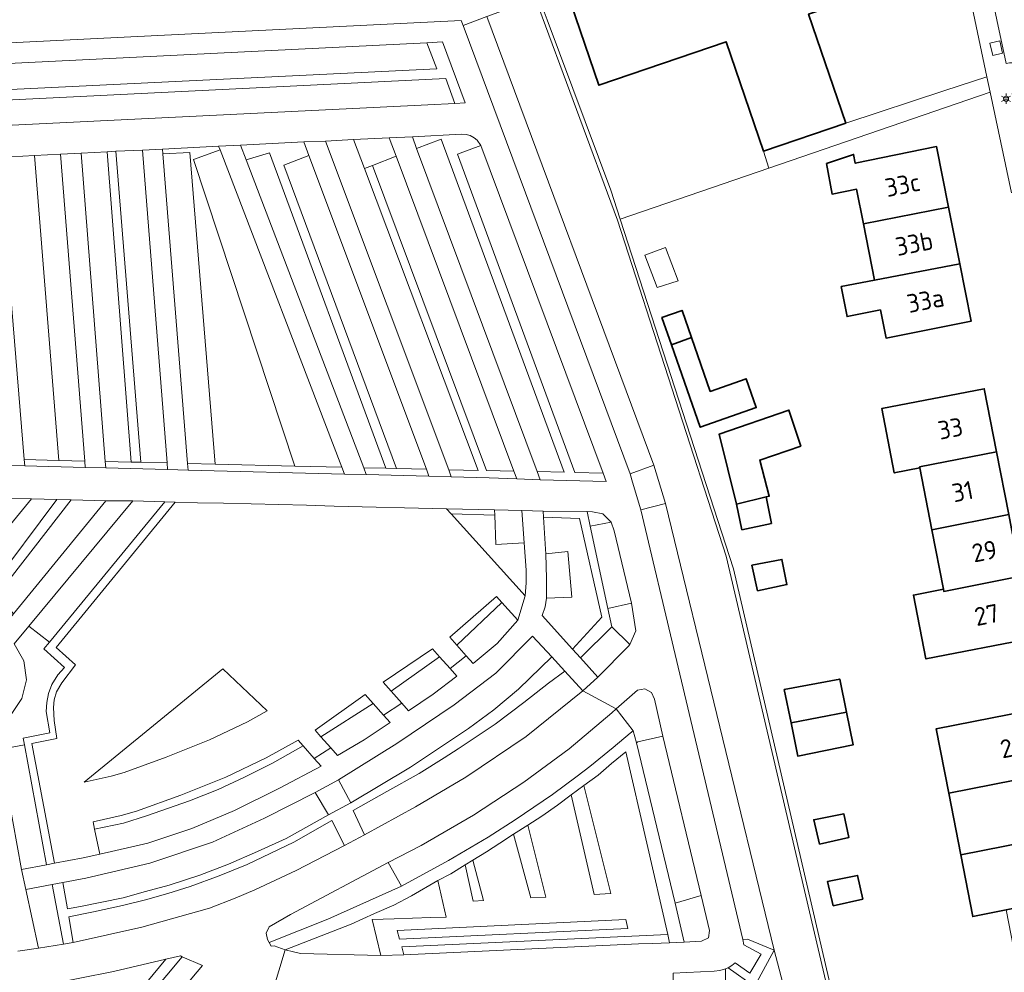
# Model space of a CAD drawing. Header units: metres. Extents: x 140853 to 145288, y 474558 to 480269.
# Tile 255 of 256: x 143796 to 143892, y 478835 to 478928. Entities that reach past the tile are written whole.
import ezdxf
from ezdxf.enums import TextEntityAlignment as Align

# ---------------------------------------------------------------- set-up
doc = ezdxf.new("R2010")
doc.units = ezdxf.units.M
doc.header["$MEASUREMENT"] = 0
for name, color, linetype, lineweight in [('B-WE-GR-BEPLANTING_CULTUUR_BOSPLANTSOEN-G', 90, 'GR-PLANTSOEN', 18), ('B-WE-GR-BEPLANTING_CULTUUR_HEESTERS-G', 90, 'Continuous', 18), ('B-WE-GR-BEPLANTING_CULTUUR_VASTE PLANTENVAK-G', 90, 'Continuous', 18), ('B-WE-GR-GRAS_KRUIDENRIJK-G', 80, 'Continuous', 18), ('B-WE-GR-GROENVOORZIENING-G', 80, 'Continuous', 18), ('B-WE-IE-TERREINAFSCHEIDING_KUNSTMATIG_HEKWERK-G', 20, 'IE-TERREINAFSCHEIDING-KUNSTMATIG', 18), ('B-WE-KL-ET_LS_OV_LICHTMAST-S', 190, 'Continuous', 18), ('B-WE-OG-BEBOUWING-G', 7, 'Continuous', 35), ('B-WE-OG-BEBOUWING_BIJGEBOUW-G', 7, 'Continuous', 18), ('B-WE-OG-BEBOUWING_HUISNUMMER-T18', 10, 'Continuous', 18), ('B-WE-OG-TERREIN_ERF-G', 7, 'Continuous', 18), ('B-WE-VH-ONVERHARD-G', 252, 'Continuous', 18), ('B-WE-VH-VERHARDING_BETONSTRAATSTEEN-G', 252, 'Continuous', 18), ('B-WE-VH-VERHARDING_GESLOTEN-G', 7, 'Continuous', 18), ('B-WE-VH-VERHARDING_TEGEL-G', 252, 'Continuous', 18)]:
    doc.layers.add(name, color=color, linetype=linetype, lineweight=lineweight)
doc.styles.add('NLCS-ISO', font='txt')
doc.linetypes.add('GR-PLANTSOEN', pattern='A,0,[179,NLCS.shx,S=2,R=0,X=0,Y=0],-4', length=4)
doc.linetypes.add('IE-TERREINAFSCHEIDING-KUNSTMATIG', pattern='A,4,[82,NLCS.shx,S=0.75,R=90,X=0,Y=0],4,-2', length=10)

# ---------------------------------------------------------------- blocks, each defined once
blk = doc.blocks.new('B-SIE-WEG_LICHTMAST-SO')
at = {"ltscale": 0.1}
for p, q in [((-1.1, 0.63), (-2.19, 1.27)), ((0, 1.27), (0, 2.53)), ((1.1, 0.63), (2.19, 1.27)), ((-1.1, -0.63), (-2.19, -1.27)), ((0, -1.27), (0, -2.53)), ((1.1, -0.63), (2.19, -1.27))]:
    blk.add_line(p, q, dxfattribs=at)
at = {"flags": 128}
for points in [[(-1.16, 0.5), (1.16, 0.5)], [(-1.16, -0.5), (1.16, -0.5)]]:
    blk.add_lwpolyline(points, dxfattribs=at)
at = {"ltscale": 0.1}
blk.add_circle((0, 0), 1.27, dxfattribs=at)
at = {"style": 'NLCS-ISO'}
blk.add_attdef('TYPE', text='', height=1.8, dxfattribs=at).set_placement((0, 2.53), align=Align.BOTTOM_CENTER)

msp = doc.modelspace()

# ---------------------------------------------------------------- linework, layer by layer
at = {"layer": 'B-WE-GR-BEPLANTING_CULTUUR_BOSPLANTSOEN-G', "ltscale": 0.2, "flags": 128}
for points in [[(143839.13, 478934.57), (143798.346, 478932.597), (143752.719, 478930.184), (143738.605, 478929.438), (143708.01, 478927.981), (143659.155, 478925.431), (143601.586, 478922.733), (143601.828, 478917.027), (143601.759, 478916.487), (143839.195, 478928.205), (143839.371, 478927.73), (143841.714, 478928.603), (143846.49, 478930.366), (143844.836, 478934.846), (143839.13, 478934.57)], [(143871.318, 478831.533), (143872.003, 478828.894), (143872.49, 478827.018), (143876.52, 478827.233), (143865.189, 478875.656), (143854.513, 478908.638), (143846.49, 478930.366), (143841.714, 478928.603), (143858.099, 478884.6), (143859.243, 478880.827), (143869.897, 478837.005), (143871.058, 478832.523), (143871.318, 478831.533)], [(143865.12, 478832.272), (143871.058, 478832.523), (143869.897, 478837.005), (143867.952, 478833.46), (143865.377, 478835.285), (143865.118, 478835.171), (143865.12, 478832.272)]]:
    msp.add_lwpolyline(points, close=True, dxfattribs=at)
at = {"layer": 'B-WE-GR-BEPLANTING_CULTUUR_HEESTERS-G', "ltscale": 0.2, "flags": 128}
for points in [[(143854.797, 478908.736), (143869.362, 478913.728), (143868.856, 478915.385), (143865.184, 478926.124), (143852.703, 478921.856), (143849.943, 478929.927), (143860.881, 478933.668), (143859.263, 478938.399), (143855.696, 478937.179), (143853.348, 478944.329), (143842.905, 478940.562), (143845.172, 478934.862), (143847.63, 478928.286), (143853.882, 478911.563), (143854.797, 478908.736)], [(143876.52, 478827.233), (143878.258, 478817.567), (143879.68, 478809.35), (143879.376, 478813.799), (143876.572, 478828.573), (143865.904, 478874.42), (143854.797, 478908.736), (143853.882, 478911.563), (143847.63, 478928.286), (143845.172, 478934.862), (143844.836, 478934.846), (143846.49, 478930.366), (143854.513, 478908.638), (143865.189, 478875.656), (143876.52, 478827.233)], [(143828.622, 478916.527), (143829.705, 478913.684), (143830.497, 478914.002), (143832.797, 478914.895), (143832.116, 478916.717), (143828.622, 478916.527)], [(143815.386, 478915.882), (143809.878, 478915.603), (143809.915, 478915.142), (143812.563, 478915.253), (143815.041, 478884.69), (143822.854, 478884.502), (143812.91, 478914.571), (143815.522, 478915.527), (143815.386, 478915.882)], [(143817.523, 478915.987), (143818.076, 478914.54), (143820.367, 478915.238), (143831.804, 478884.287), (143832.838, 478884.264), (143821.791, 478914.032), (143824.249, 478914.978), (143823.752, 478916.307), (143817.523, 478915.987)], [(143797.327, 478914.958), (143793.865, 478914.779), (143796.317, 478885.139), (143799.71, 478885.058), (143797.327, 478914.958)], [(143804.454, 478915.335), (143806.817, 478884.88), (143807.75, 478884.871), (143805.309, 478915.377), (143804.454, 478915.335)], [(143859.243, 478880.827), (143858.099, 478884.6), (143855.756, 478883.728), (143856.001, 478882.915), (143856.82, 478880.206), (143859.243, 478880.827)], [(143795.268, 478870.011), (143793.663, 478871.874), (143800.917, 478881.19), (143799.513, 478881.229), (143793.049, 478872.586), (143792.734, 478872.952), (143792.181, 478872.702), (143791.045, 478872.187), (143788.522, 478871.045), (143789.953, 478868.57), (143791.913, 478868.706), (143793.823, 478868.242), (143795.268, 478870.011)], [(143838.194, 478879.826), (143845.477, 478871.768), (143845.557, 478873.032), (143845.569, 478874.299), (143845.375, 478876.968), (143842.574, 478876.815), (143842.479, 478879.668), (143838.194, 478879.826)], [(143851.845, 478878.592), (143853.891, 478878.985), (143853.069, 478879.798), (143852.058, 478880.025), (143851.534, 478880.032), (143851.845, 478878.592)], [(143847.266, 478879.49), (143847.466, 478876.339), (143847.48, 478875.886), (143849.643, 478876.113), (143850.037, 478871.652), (143847.55, 478871.552), (143847.414, 478870.679), (143847.13, 478869.842), (143850.099, 478866.554), (143852.984, 478869.685), (143850.801, 478879.359), (143847.266, 478879.49)], [(143853.586, 478870.542), (143853.976, 478868.737), (143855.739, 478866.993), (143856.323, 478868.352), (143855.893, 478871.066), (143853.586, 478870.542)], [(143796.325, 478857.153), (143796.191, 478857.801), (143798.816, 478858.325), (143798.459, 478860.425), (143798.522, 478861.307), (143798.69, 478862.189), (143799.026, 478863.07), (143799.592, 478864.015), (143800.264, 478864.75), (143798.249, 478866.577), (143798.795, 478867.228), (143796.759, 478868.784), (143795.327, 478867.049), (143796.259, 478865.403), (143796.526, 478863.531), (143796.09, 478861.69), (143795.013, 478860.136), (143793.442, 478859.082), (143793.881, 478856.708), (143796.325, 478857.153)], [(143815.788, 478864.619), (143802.194, 478853.501), (143804.84, 478854.089), (143806.116, 478854.449), (143810.253, 478855.938), (143814.473, 478857.643), (143818.217, 478859.424), (143820.14, 478860.489), (143815.788, 478864.619)], [(143856.062, 478858.524), (143856.401, 478857.336), (143856.53, 478857.442), (143858.986, 478858.01), (143858.157, 478861.619), (143857.865, 478862.291), (143857.218, 478862.635), (143856.498, 478862.5), (143854.408, 478860.675), (143856.062, 478858.524)], [(143824.868, 478852.491), (143826.175, 478850.285), (143828.363, 478851.468), (143827.136, 478853.727), (143824.868, 478852.491)], [(143849.979, 478852.236), (143852.219, 478842.463), (143853.883, 478842.558), (143851.223, 478853.153), (143849.979, 478852.236)], [(143844.33, 478848.39), (143846.03, 478842.129), (143847.491, 478842.214), (143845.711, 478849.276), (143844.33, 478848.39)], [(143820.343, 478837.765), (143826.107, 478840.061), (143833.331, 478843.291), (143832.025, 478845.602), (143822.445, 478840.524), (143820.335, 478839.311), (143820.047, 478838.689), (143820.195, 478838.043), (143820.343, 478837.765)], [(143839.581, 478845.372), (143840.353, 478841.822), (143841.368, 478841.881), (143840.344, 478845.836), (143839.581, 478845.372)], [(143821.907, 478837.045), (143822.735, 478836.857), (143823.433, 478836.669), (143831.302, 478836.499), (143830.448, 478840.026), (143832.605, 478840.068), (143836.221, 478840.219), (143837.711, 478840.26), (143836.888, 478843.855), (143834.296, 478842.349), (143832.58, 478841.413), (143830.682, 478840.594), (143828.397, 478839.572), (143821.907, 478837.045)], [(143860.19, 478841.634), (143861.06, 478837.806), (143862.775, 478837.884), (143863.452, 478838.21), (143863.56, 478838.954), (143862.743, 478842.359), (143860.19, 478841.634)], [(143832.915, 478838.935), (143833.143, 478838.099), (143855.552, 478839.144), (143855.335, 478840.013), (143832.915, 478838.935)], [(143802.942, 478825.768), (143803.41, 478825.212), (143803.952, 478824.684), (143804.516, 478824.18), (143808.065, 478828.719), (143813.815, 478835.489), (143811.815, 478836.364), (143802.942, 478825.768)], [(143799.503, 478830.845), (143806.922, 478832.179), (143810.199, 478836.111), (143805.062, 478834.914), (143798.446, 478833.617), (143798.646, 478832.981), (143798.877, 478832.325), (143799.279, 478831.325), (143799.503, 478830.845)]]:
    msp.add_lwpolyline(points, close=True, dxfattribs=at)
at = {"layer": 'B-WE-GR-BEPLANTING_CULTUUR_VASTE PLANTENVAK-G', "ltscale": 0.2, "flags": 128}
for points in [[(143892.023, 478926.232), (143891.071, 478926.003), (143891.343, 478924.775), (143892.295, 478925.004), (143892.023, 478926.232)], [(143718.15, 478914.17), (143835.925, 478919.953), (143838.575, 478920.084), (143837.673, 478922.507), (143718.032, 478916.638), (143718.15, 478914.17)], [(143807.925, 478915.505), (143805.309, 478915.377), (143807.75, 478884.871), (143810.326, 478884.803), (143807.925, 478915.505)], [(143799.882, 478915.09), (143797.327, 478914.958), (143799.71, 478885.058), (143802.247, 478884.997), (143799.882, 478915.09)], [(143804.263, 478884.948), (143806.817, 478884.88), (143804.454, 478915.335), (143801.898, 478915.206), (143804.263, 478884.948)], [(143812.332, 478884.755), (143815.041, 478884.69), (143812.563, 478915.253), (143809.915, 478915.142), (143812.332, 478884.755)], [(143792.181, 478872.702), (143792.734, 478872.952), (143793.049, 478872.586), (143799.513, 478881.229), (143797.035, 478881.297), (143792.692, 478876.059), (143789.449, 478881.49), (143787.421, 478881.542), (143792.181, 478872.702)], [(143800.917, 478881.19), (143793.663, 478871.874), (143795.268, 478870.011), (143804.323, 478881.096), (143800.917, 478881.19)], [(143798.795, 478867.228), (143810.1, 478881.002), (143806.95, 478881.094), (143796.759, 478868.784), (143798.795, 478867.228)], [(143869.897, 478837.005), (143859.243, 478880.827), (143856.82, 478880.206), (143860.187, 478866), (143866.808, 478838.058), (143867.273, 478838.078), (143869.897, 478837.005)], [(143845.375, 478876.968), (143845.145, 478880.143), (143842.461, 478880.215), (143842.479, 478879.668), (143842.574, 478876.815), (143845.375, 478876.968)], [(143851.845, 478878.592), (143853.586, 478870.542), (143855.893, 478871.066), (143854.196, 478878.139), (143853.891, 478878.985), (143851.845, 478878.592)], [(143847.48, 478875.886), (143847.557, 478873.456), (143847.562, 478871.892), (143847.55, 478871.552), (143850.037, 478871.652), (143849.643, 478876.113), (143847.48, 478875.886)], [(143839.687, 478865.885), (143840.349, 478865.136), (143842.718, 478867.078), (143844.744, 478869.375), (143843.176, 478871.13), (143838.773, 478866.919), (143839.687, 478865.885)], [(143850.883, 478865.686), (143852.584, 478863.802), (143855.593, 478866.817), (143855.739, 478866.993), (143853.976, 478868.737), (143850.883, 478865.686)], [(143828.363, 478851.468), (143834.216, 478854.976), (143839.904, 478858.756), (143842.403, 478860.588), (143844.822, 478862.599), (143848.071, 478865.782), (143846.195, 478867.828), (143842.579, 478864.187), (143838.498, 478861.076), (143832.885, 478857.297), (143827.136, 478853.727), (143828.363, 478851.468)], [(143838.094, 478864.627), (143837.067, 478865.794), (143832.313, 478862.419), (143833.363, 478861.242), (143834.029, 478860.496), (143836.428, 478862.135), (143838.754, 478863.876), (143838.094, 478864.627)], [(143849.369, 478864.366), (143847.758, 478863.195), (143845.34, 478861.321), (143842.507, 478859.164), (143838.891, 478856.756), (143837.521, 478855.867), (143835.056, 478854.328), (143831.878, 478852.569), (143828.591, 478850.706), (143829.693, 478848.317), (143834.698, 478851.081), (143839.633, 478853.966), (143845.545, 478857.985), (143851.137, 478862.438), (143849.369, 478864.366)], [(143830.56, 478861.194), (143825.426, 478857.946), (143826.39, 478856.853), (143827.051, 478856.103), (143829.652, 478857.657), (143832.212, 478859.331), (143831.549, 478860.079), (143830.56, 478861.194)], [(143854.408, 478860.675), (143853.98, 478860.296), (143849.767, 478856.767), (143845.345, 478853.503), (143840.386, 478850.261), (143835.26, 478847.292), (143832.025, 478845.602), (143833.331, 478843.291), (143837.942, 478845.789), (143841.834, 478848.106), (143844.483, 478849.802), (143848.129, 478852.285), (143850.567, 478854.069), (143851.808, 478855.035), (143854.083, 478856.893), (143855.757, 478858.308), (143856.062, 478858.524), (143854.408, 478860.675)], [(143860.19, 478841.634), (143862.743, 478842.359), (143858.986, 478858.01), (143856.53, 478857.442), (143856.401, 478857.336), (143860.19, 478841.634)], [(143793.881, 478856.708), (143796.058, 478844.931), (143798.508, 478845.388), (143796.325, 478857.153), (143793.881, 478856.708)], [(143803.733, 478846.414), (143808.422, 478847.516), (143812.756, 478848.939), (143816.955, 478850.72), (143821.361, 478852.894), (143825.433, 478855.06), (143824.773, 478855.811), (143823.673, 478857.061), (143820.67, 478855.369), (143817.918, 478853.979), (143815.349, 478852.756), (143812.536, 478851.644), (143808.316, 478850.199), (143806.054, 478849.476), (143803.215, 478848.868), (143803.733, 478846.414)], [(143800.1, 478843.645), (143800.542, 478841.061), (143801.831, 478841.284), (143806.033, 478842.136), (143808.217, 478842.757), (143810.538, 478843.377), (143813.541, 478844.37), (143816.339, 478845.459), (143819.206, 478846.7), (143822.005, 478847.975), (143826.175, 478850.285), (143824.868, 478852.491), (143819.871, 478849.953), (143814.782, 478847.605), (143808.648, 478845.536), (143802.342, 478844.073), (143800.1, 478843.645)], [(143801.108, 478837.759), (143807.837, 478839.267), (143814.479, 478841.124), (143817.004, 478842.118), (143818.923, 478842.929), (143822.99, 478844.81), (143827.723, 478847.286), (143826.481, 478849.734), (143822.755, 478847.597), (143818.182, 478845.419), (143815.452, 478844.308), (143812.585, 478843.253), (143810.401, 478842.577), (143808.217, 478841.95), (143805.964, 478841.392), (143803.098, 478840.771), (143800.674, 478840.289), (143801.108, 478837.759)], [(143800.168, 478837.603), (143799.051, 478843.444), (143796.479, 478842.953), (143797.704, 478837.193), (143800.168, 478837.603)], [(143865.12, 478832.272), (143865.118, 478835.171), (143864.574, 478835.012), (143864.011, 478834.951), (143859.993, 478834.762), (143860.026, 478832.058), (143865.12, 478832.272)]]:
    msp.add_lwpolyline(points, close=True, dxfattribs=at)
at = {"layer": 'B-WE-GR-GRAS_KRUIDENRIJK-G', "ltscale": 0.2, "flags": 128}
for points in [[(143884.365, 478943.239), (143881.14, 478942.129), (143881.658, 478940.625), (143881.518, 478940.578), (143882.457, 478937.655), (143880.466, 478936.987), (143879.49, 478939.898), (143877.269, 478939.193), (143880.01, 478931.134), (143873.27, 478928.841), (143876.927, 478918.145), (143886.656, 478921.351), (143890.765, 478922.671), (143889.592, 478928.286), (143886.969, 478940.821), (143886.321, 478943.911), (143884.365, 478943.239)], [(143858.099, 478884.6), (143841.714, 478928.603), (143839.371, 478927.73), (143855.756, 478883.728), (143858.099, 478884.6)], [(143717.978, 478917.717), (143836.783, 478923.464), (143835.825, 478926.036), (143717.855, 478920.214), (143717.978, 478917.717)], [(143829.705, 478913.684), (143828.622, 478916.527), (143825.872, 478916.378), (143837.958, 478884.14), (143840.845, 478884.07), (143829.705, 478913.684)], [(143846.642, 478883.956), (143849.275, 478883.89), (143837.224, 478916.559), (143834.808, 478915.669), (143846.642, 478883.956)], [(143822.854, 478884.502), (143827.471, 478884.391), (143815.522, 478915.527), (143812.91, 478914.571), (143822.854, 478884.502)], [(143853.105, 478883.794), (143841.127, 478915.937), (143838.835, 478915.083), (143850.351, 478883.863), (143853.105, 478883.794)], [(143829.617, 478884.34), (143831.804, 478884.287), (143820.367, 478915.238), (143818.076, 478914.54), (143829.617, 478884.34)], [(143832.838, 478884.264), (143835.768, 478884.192), (143824.249, 478914.978), (143821.791, 478914.032), (143832.838, 478884.264)], [(143830.497, 478914.002), (143841.675, 478884.051), (143844.348, 478883.986), (143832.797, 478914.895), (143830.497, 478914.002)], [(143811.122, 478880.973), (143799.445, 478866.701), (143801.337, 478865.006), (143800.012, 478863.238), (143799.487, 478862.357), (143799.235, 478861.58), (143799.193, 478860.803), (143799.256, 478859.543), (143799.508, 478857.78), (143797.043, 478857.283), (143799.279, 478845.531), (143802.104, 478846.058), (143803.733, 478846.414), (143803.215, 478848.868), (143803.062, 478849.596), (143805.818, 478850.209), (143807.338, 478850.638), (143811.68, 478852.2), (143816.083, 478853.979), (143820.047, 478855.865), (143823.194, 478857.607), (143823.673, 478857.061), (143824.773, 478855.811), (143826.39, 478856.853), (143825.426, 478857.946), (143824.853, 478858.595), (143829.778, 478862.077), (143830.56, 478861.194), (143831.549, 478860.079), (143833.363, 478861.242), (143832.313, 478862.419), (143831.521, 478863.307), (143836.381, 478866.573), (143837.067, 478865.794), (143838.094, 478864.627), (143839.687, 478865.885), (143838.773, 478866.919), (143838.062, 478867.724), (143842.656, 478871.713), (143843.176, 478871.13), (143844.744, 478869.375), (143845.477, 478871.768), (143838.194, 478879.826), (143837.756, 478880.311), (143826.728, 478880.554), (143823.993, 478880.658), (143815.853, 478880.869), (143813.324, 478880.908), (143811.122, 478880.973)], [(143815.788, 478864.619), (143820.14, 478860.489), (143818.217, 478859.424), (143814.473, 478857.643), (143810.253, 478855.938), (143806.116, 478854.449), (143804.84, 478854.089), (143802.194, 478853.501), (143815.788, 478864.619)], [(143840.344, 478845.836), (143841.368, 478841.881), (143840.353, 478841.822), (143839.581, 478845.372), (143838.169, 478844.513), (143836.888, 478843.855), (143837.711, 478840.26), (143836.221, 478840.219), (143832.605, 478840.068), (143830.448, 478840.026), (143831.302, 478836.499), (143833.57, 478836.538), (143833.354, 478837.329), (143859.457, 478838.53), (143855.328, 478856.459), (143853.924, 478855.311), (143852.624, 478854.186), (143851.223, 478853.153), (143853.883, 478842.558), (143852.219, 478842.463), (143849.979, 478852.236), (143848.62, 478851.234), (143847.084, 478850.157), (143845.711, 478849.276), (143847.491, 478842.214), (143846.03, 478842.129), (143844.33, 478848.39), (143842.974, 478847.52), (143841.681, 478846.65), (143840.344, 478845.836)], [(143832.915, 478838.935), (143855.335, 478840.013), (143855.552, 478839.144), (143833.143, 478838.099), (143832.915, 478838.935)], [(143859.638, 478837.741), (143859.457, 478838.53), (143833.354, 478837.329), (143833.57, 478836.538), (143856.594, 478837.635), (143857.986, 478837.665), (143859.638, 478837.741)]]:
    msp.add_lwpolyline(points, close=True, dxfattribs=at)
at = {"layer": 'B-WE-GR-GROENVOORZIENING-G', "ltscale": 0.2, "flags": 128}
for points in [[(143835.825, 478926.036), (143836.783, 478923.464), (143717.978, 478917.717), (143718.032, 478916.638), (143837.673, 478922.507), (143838.575, 478920.084), (143839.574, 478920.133), (143837.348, 478926.111), (143835.825, 478926.036)], [(143834.409, 478916.803), (143834.808, 478915.669), (143837.224, 478916.559), (143849.275, 478883.89), (143846.642, 478883.956), (143846.941, 478883.154), (143853.407, 478882.984), (143853.105, 478883.794), (143850.351, 478883.863), (143838.835, 478915.083), (143841.127, 478915.937), (143840.767, 478916.457), (143840.457, 478916.713), (143840.061, 478916.922), (143839.658, 478917.038), (143839.218, 478917.064), (143834.409, 478916.803)], [(143838.216, 478883.452), (143841.933, 478883.358), (143844.646, 478883.247), (143844.348, 478883.986), (143841.675, 478884.051), (143830.497, 478914.002), (143829.705, 478913.684), (143840.845, 478884.07), (143837.958, 478884.14), (143838.216, 478883.452)], [(143796.369, 478884.512), (143802.297, 478884.362), (143802.247, 478884.997), (143799.71, 478885.058), (143796.317, 478885.139), (143796.369, 478884.512)], [(143804.313, 478884.311), (143810.376, 478884.157), (143810.326, 478884.803), (143807.75, 478884.871), (143806.817, 478884.88), (143804.263, 478884.948), (143804.313, 478884.311)], [(143827.471, 478884.391), (143822.854, 478884.502), (143815.041, 478884.69), (143812.332, 478884.755), (143812.383, 478884.106), (143827.73, 478883.718), (143827.471, 478884.391)], [(143831.804, 478884.287), (143829.617, 478884.34), (143829.876, 478883.663), (143836.024, 478883.508), (143835.768, 478884.192), (143832.838, 478884.264), (143831.804, 478884.287)], [(143799.279, 478845.531), (143797.043, 478857.283), (143799.508, 478857.78), (143799.256, 478859.543), (143799.193, 478860.803), (143799.235, 478861.58), (143799.487, 478862.357), (143800.012, 478863.238), (143801.337, 478865.006), (143799.445, 478866.701), (143811.122, 478880.973), (143810.1, 478881.002), (143798.795, 478867.228), (143798.249, 478866.577), (143800.264, 478864.75), (143799.592, 478864.015), (143799.026, 478863.07), (143798.69, 478862.189), (143798.522, 478861.307), (143798.459, 478860.425), (143798.816, 478858.325), (143796.191, 478857.801), (143796.325, 478857.153), (143798.508, 478845.388), (143799.279, 478845.531)], [(143837.756, 478880.311), (143838.194, 478879.826), (143842.479, 478879.668), (143842.461, 478880.215), (143837.756, 478880.311)], [(143853.586, 478870.542), (143851.845, 478878.592), (143851.534, 478880.032), (143847.228, 478880.09), (143847.266, 478879.49), (143850.801, 478879.359), (143852.984, 478869.685), (143850.099, 478866.554), (143850.883, 478865.686), (143853.976, 478868.737), (143853.586, 478870.542)], [(143843.176, 478871.13), (143842.656, 478871.713), (143838.062, 478867.724), (143838.773, 478866.919), (143843.176, 478871.13)], [(143831.521, 478863.307), (143832.313, 478862.419), (143837.067, 478865.794), (143836.381, 478866.573), (143831.521, 478863.307)], [(143799.051, 478843.444), (143800.168, 478837.603), (143801.108, 478837.759), (143800.674, 478840.289), (143803.098, 478840.771), (143805.964, 478841.392), (143808.217, 478841.95), (143810.401, 478842.577), (143812.585, 478843.253), (143815.452, 478844.308), (143818.182, 478845.419), (143822.755, 478847.597), (143826.481, 478849.734), (143827.723, 478847.286), (143829.693, 478848.317), (143828.591, 478850.706), (143831.878, 478852.569), (143835.056, 478854.328), (143837.521, 478855.867), (143838.891, 478856.756), (143842.507, 478859.164), (143845.34, 478861.321), (143847.758, 478863.195), (143849.369, 478864.366), (143848.071, 478865.782), (143844.822, 478862.599), (143842.403, 478860.588), (143839.904, 478858.756), (143834.216, 478854.976), (143828.363, 478851.468), (143826.175, 478850.285), (143822.005, 478847.975), (143819.206, 478846.7), (143816.339, 478845.459), (143813.541, 478844.37), (143810.538, 478843.377), (143808.217, 478842.757), (143806.033, 478842.136), (143801.831, 478841.284), (143800.542, 478841.061), (143800.1, 478843.645), (143799.051, 478843.444)], [(143825.426, 478857.946), (143830.56, 478861.194), (143829.778, 478862.077), (143824.853, 478858.595), (143825.426, 478857.946)], [(143859.457, 478838.53), (143859.638, 478837.741), (143861.06, 478837.806), (143860.19, 478841.634), (143856.401, 478857.336), (143856.062, 478858.524), (143855.757, 478858.308), (143854.083, 478856.893), (143851.808, 478855.035), (143850.567, 478854.069), (143848.129, 478852.285), (143844.483, 478849.802), (143841.834, 478848.106), (143837.942, 478845.789), (143833.331, 478843.291), (143826.107, 478840.061), (143820.343, 478837.765), (143820.536, 478837.403), (143820.831, 478837.422), (143821.907, 478837.045), (143828.397, 478839.572), (143830.682, 478840.594), (143832.58, 478841.413), (143834.296, 478842.349), (143836.888, 478843.855), (143838.169, 478844.513), (143839.581, 478845.372), (143840.344, 478845.836), (143841.681, 478846.65), (143842.974, 478847.52), (143844.33, 478848.39), (143845.711, 478849.276), (143847.084, 478850.157), (143848.62, 478851.234), (143849.979, 478852.236), (143851.223, 478853.153), (143852.624, 478854.186), (143853.924, 478855.311), (143855.328, 478856.459), (143859.457, 478838.53)], [(143823.194, 478857.607), (143820.047, 478855.865), (143816.083, 478853.979), (143811.68, 478852.2), (143807.338, 478850.638), (143805.818, 478850.209), (143803.062, 478849.596), (143803.215, 478848.868), (143806.054, 478849.476), (143808.316, 478850.199), (143812.536, 478851.644), (143815.349, 478852.756), (143817.918, 478853.979), (143820.67, 478855.369), (143823.673, 478857.061), (143823.194, 478857.607)], [(143866.808, 478838.058), (143866.931, 478837.542), (143868.621, 478836.617), (143867.507, 478834.737), (143866.082, 478835.757), (143865.745, 478835.498), (143865.377, 478835.285), (143867.952, 478833.46), (143869.897, 478837.005), (143867.273, 478838.078), (143866.808, 478838.058)], [(143802.942, 478825.768), (143811.815, 478836.364), (143811.63, 478836.445), (143810.199, 478836.111), (143806.922, 478832.179), (143799.503, 478830.845), (143799.735, 478830.349), (143799.902, 478830.072), (143806.028, 478831.106), (143802.257, 478826.581), (143802.942, 478825.768)]]:
    msp.add_lwpolyline(points, close=True, dxfattribs=at)
at = {"layer": 'B-WE-IE-TERREINAFSCHEIDING_KUNSTMATIG_HEKWERK-G', "ltscale": 0.2, "flags": 128}
for points in [[(143889.592, 478928.286), (143886.969, 478940.821)], [(143845.172, 478934.862), (143847.63, 478928.286)], [(143847.63, 478928.286), (143853.882, 478911.563), (143854.797, 478908.736)], [(143890.765, 478922.671), (143889.592, 478928.286)], [(143891.078, 478921.17), (143890.765, 478922.671)], [(143891.078, 478921.17), (143869.362, 478913.728)], [(143869.362, 478913.728), (143854.797, 478908.736)], [(143854.797, 478908.736), (143865.904, 478874.42), (143876.572, 478828.573), (143879.376, 478813.799), (143879.68, 478809.35)]]:
    msp.add_lwpolyline(points, dxfattribs=at)
at = {"layer": 'B-WE-OG-BEBOUWING-G', "ltscale": 0.2, "flags": 128}
for points in [[(143876.927, 478918.145), (143873.27, 478928.841), (143880.01, 478931.134), (143877.269, 478939.193), (143866.08, 478935.401), (143865.841, 478935.334), (143864.23, 478940.078), (143867.667, 478941.245), (143865.245, 478948.378), (143853.348, 478944.329), (143855.696, 478937.179), (143859.263, 478938.399), (143860.881, 478933.668), (143849.943, 478929.927), (143852.703, 478921.856), (143865.184, 478926.124), (143868.856, 478915.385), (143876.927, 478918.145)], [(143878.661, 478908.251), (143887.011, 478909.891), (143885.834, 478915.845), (143877.849, 478914.203), (143877.687, 478915.076), (143875.046, 478914.177), (143875.574, 478911.18), (143877.987, 478911.657), (143878.661, 478908.251)], [(143887.011, 478909.891), (143878.661, 478908.251), (143879.75, 478902.741), (143888.111, 478904.328), (143887.011, 478909.891)], [(143876.473, 478902.118), (143877.056, 478899.172), (143880.328, 478899.819), (143880.876, 478897.05), (143889.224, 478898.701), (143888.111, 478904.328), (143879.75, 478902.741), (143876.473, 478902.118)], [(143861.787, 478897.102), (143860.854, 478899.769), (143858.881, 478899.07), (143859.813, 478896.404), (143861.787, 478897.102)], [(143859.813, 478896.404), (143862.643, 478888.311), (143868.134, 478890.231), (143867.145, 478893.059), (143863.63, 478891.83), (143861.787, 478897.102), (143859.813, 478896.404)], [(143884.177, 478884.318), (143884.156, 478884.424), (143891.71, 478885.893), (143890.505, 478892.088), (143880.454, 478890.132), (143881.685, 478883.831), (143884.177, 478884.318)], [(143866.185, 478880.771), (143869.1, 478881.468), (143869.414, 478881.543), (143868.489, 478885.084), (143872.499, 478886.462), (143871.35, 478889.989), (143864.503, 478887.637), (143866.185, 478880.771)], [(143885.363, 478878.248), (143892.908, 478879.735), (143891.71, 478885.893), (143884.156, 478884.424), (143884.177, 478884.318), (143885.363, 478878.248)], [(143869.1, 478881.468), (143866.185, 478880.771), (143866.724, 478878.252), (143869.622, 478878.872), (143869.1, 478881.468)], [(143886.502, 478872.42), (143886.543, 478872.209), (143894.08, 478873.708), (143893.918, 478874.536), (143894.281, 478874.607), (143894.76, 478875.342), (143894.36, 478877.403), (143893.641, 478877.905), (143893.278, 478877.835), (143892.908, 478879.735), (143885.363, 478878.248), (143886.502, 478872.42)], [(143868.253, 478872.25), (143871.151, 478872.871), (143870.659, 478875.341), (143867.713, 478874.77), (143868.253, 478872.25)], [(143894.08, 478873.708), (143886.543, 478872.209), (143886.502, 478872.42), (143883.557, 478871.846), (143884.78, 478865.587), (143895.263, 478867.626), (143894.08, 478873.708)], [(143876.986, 478860.368), (143876.336, 478863.598), (143870.892, 478862.569), (143871.548, 478859.307), (143876.986, 478860.368)], [(143896.609, 478860.838), (143885.793, 478858.726), (143887.026, 478852.409), (143897.839, 478854.541), (143896.609, 478860.838)], [(143871.548, 478859.307), (143872.204, 478856.046), (143877.636, 478857.138), (143876.986, 478860.368), (143871.548, 478859.307)], [(143887.026, 478852.409), (143888.206, 478846.353), (143899.018, 478848.499), (143897.839, 478854.541), (143887.026, 478852.409)], [(143874.338, 478847.396), (143877.229, 478848.064), (143876.733, 478850.383), (143873.783, 478849.798), (143874.338, 478847.396)], [(143899.018, 478848.499), (143888.206, 478846.353), (143889.385, 478840.305), (143892.648, 478840.959), (143900.195, 478842.471), (143899.018, 478848.499)], [(143875.689, 478841.358), (143878.58, 478842.025), (143878.084, 478844.345), (143875.135, 478843.76), (143875.689, 478841.358)]]:
    msp.add_lwpolyline(points, close=True, dxfattribs=at)
at = {"layer": 'B-WE-OG-BEBOUWING_BIJGEBOUW-G', "ltscale": 0.2, "flags": 128}
msp.add_lwpolyline([(143859.231, 478905.951), (143857.216, 478905.187), (143858.421, 478902.011), (143860.468, 478902.688), (143859.231, 478905.951)], close=True, dxfattribs=at)
at = {"layer": 'B-WE-OG-TERREIN_ERF-G', "ltscale": 0.2, "flags": 128}
msp.add_lwpolyline([(143893.178, 478911.307), (143891.078, 478921.17), (143869.362, 478913.728), (143869.362, 478913.728), (143854.797, 478908.736), (143865.904, 478874.42), (143876.572, 478828.573), (143879.376, 478813.799), (143879.68, 478809.35), (143883.489, 478788.172), (143885.363, 478777.482), (143885.475, 478776.843), (143884.264, 478776.936), (143884.698, 478770.245), (143884.8, 478769.444), (143886.56, 478755.578), (143889.385, 478739.233), (143898.872, 478748.067)], dxfattribs=at)
for points in [[(143877.056, 478899.172), (143876.473, 478902.118), (143879.75, 478902.741), (143878.661, 478908.251), (143877.987, 478911.657), (143875.574, 478911.18), (143875.046, 478914.177), (143877.687, 478915.076), (143877.849, 478914.203), (143885.834, 478915.845), (143887.011, 478909.891), (143888.111, 478904.328), (143889.224, 478898.701), (143880.876, 478897.05), (143880.328, 478899.819), (143877.056, 478899.172)], [(143859.813, 478896.404), (143858.881, 478899.07), (143860.854, 478899.769), (143861.787, 478897.102), (143863.63, 478891.83), (143867.145, 478893.059), (143868.134, 478890.231), (143862.643, 478888.311), (143859.813, 478896.404)], [(143893.918, 478874.536), (143894.08, 478873.708), (143895.263, 478867.626), (143884.78, 478865.587), (143883.557, 478871.846), (143886.502, 478872.42), (143885.363, 478878.248), (143884.177, 478884.318), (143881.685, 478883.831), (143880.454, 478890.132), (143890.505, 478892.088), (143891.71, 478885.893), (143892.908, 478879.735), (143893.278, 478877.835), (143893.641, 478877.905), (143894.36, 478877.403), (143894.76, 478875.342), (143894.281, 478874.607), (143893.918, 478874.536)], [(143869.1, 478881.468), (143869.622, 478878.872), (143866.724, 478878.252), (143866.185, 478880.771), (143864.503, 478887.637), (143871.35, 478889.989), (143872.499, 478886.462), (143868.489, 478885.084), (143869.414, 478881.543), (143869.1, 478881.468)], [(143868.253, 478872.25), (143867.713, 478874.77), (143870.659, 478875.341), (143871.151, 478872.871), (143868.253, 478872.25)], [(143876.986, 478860.368), (143877.636, 478857.138), (143872.204, 478856.046), (143871.548, 478859.307), (143870.892, 478862.569), (143876.336, 478863.598), (143876.986, 478860.368)], [(143888.206, 478846.353), (143887.026, 478852.409), (143885.793, 478858.726), (143896.609, 478860.838), (143897.839, 478854.541), (143899.018, 478848.499), (143900.195, 478842.471), (143900.643, 478840.176), (143901.301, 478836.81), (143901.383, 478836.388), (143893.826, 478834.912), (143892.648, 478840.959), (143889.385, 478840.305), (143888.206, 478846.353)], [(143874.338, 478847.396), (143873.783, 478849.798), (143876.733, 478850.383), (143877.229, 478848.064), (143874.338, 478847.396)], [(143875.689, 478841.358), (143875.135, 478843.76), (143878.084, 478844.345), (143878.58, 478842.025), (143875.689, 478841.358)]]:
    msp.add_lwpolyline(points, close=True, dxfattribs=at)
at = {"layer": 'B-WE-VH-ONVERHARD-G', "ltscale": 0.2, "flags": 128}
msp.add_lwpolyline([(143797.035, 478881.297), (143794.429, 478881.36), (143793.237, 478879.945), (143792.849, 478879.855), (143791.753, 478881.424), (143789.449, 478881.49), (143792.692, 478876.059), (143797.035, 478881.297)], close=True, dxfattribs=at)
at = {"layer": 'B-WE-VH-VERHARDING_BETONSTRAATSTEEN-G', "ltscale": 0.2, "flags": 128}
msp.add_lwpolyline([(143895.648, 478944.341), (143888.682, 478942.893), (143889.021, 478941.248), (143891.728, 478928.286), (143892.644, 478923.978), (143892.972, 478924.051), (143892.972, 478924.051, -0.405492), (143894.157, 478923.292), (143894.157, 478923.292), (143894.352, 478922.284), (143894.352, 478922.284, -0.408192), (143893.577, 478921.116), (143893.577, 478921.116), (143893.264, 478921.05), (143900.007, 478888.706), (143903.548, 478871.595), (143907.459, 478852.966), (143911.887, 478853.918), (143912.205, 478853.986), (143901.611, 478904.893), (143896.719, 478928.286), (143894.249, 478940.167), (143894.249, 478940.167, -0.284821), (143895.648, 478944.341)], format="xyb", close=True, dxfattribs=at)
msp.add_lwpolyline([(143892.644, 478923.978), (143891.728, 478928.286), (143889.021, 478941.248), (143886.969, 478940.821), (143889.592, 478928.286), (143890.765, 478922.671), (143891.078, 478921.17), (143893.178, 478911.307)], dxfattribs=at)
msp.add_lwpolyline([(143892.023, 478926.232), (143892.295, 478925.004), (143891.343, 478924.775), (143891.071, 478926.003), (143892.023, 478926.232)], close=True, dxfattribs=at)
at = {"layer": 'B-WE-VH-VERHARDING_GESLOTEN-G', "ltscale": 0.2, "flags": 128}
for points in [[(143859.993, 478834.762), (143864.011, 478834.951), (143864.574, 478835.012), (143865.118, 478835.171), (143865.377, 478835.285), (143865.745, 478835.498), (143866.082, 478835.757), (143867.507, 478834.737), (143868.621, 478836.617), (143866.931, 478837.542), (143866.808, 478838.058), (143860.187, 478866), (143856.82, 478880.206), (143856.001, 478882.915), (143855.756, 478883.728), (143839.371, 478927.73), (143839.195, 478928.205), (143601.759, 478916.487)], [(143717.855, 478920.214), (143835.825, 478926.036), (143837.348, 478926.111), (143839.574, 478920.133), (143838.575, 478920.084), (143835.925, 478919.953), (143718.15, 478914.17)], [(143793.865, 478914.779), (143797.327, 478914.958), (143799.882, 478915.09), (143801.898, 478915.206), (143804.454, 478915.335), (143805.309, 478915.377), (143807.925, 478915.505), (143809.878, 478915.603), (143815.386, 478915.882), (143817.523, 478915.987), (143823.752, 478916.307), (143825.872, 478916.378), (143828.622, 478916.527), (143832.116, 478916.717), (143834.409, 478916.803), (143839.218, 478917.064), (143839.658, 478917.038), (143840.061, 478916.922), (143840.457, 478916.713), (143840.767, 478916.457), (143841.127, 478915.937), (143853.105, 478883.794), (143853.407, 478882.984), (143846.941, 478883.154), (143844.646, 478883.247), (143841.933, 478883.358), (143838.216, 478883.452), (143838.216, 478883.452), (143836.024, 478883.508), (143829.876, 478883.663), (143827.73, 478883.718), (143812.383, 478884.106), (143810.376, 478884.157), (143804.313, 478884.311), (143802.297, 478884.362), (143796.369, 478884.512), (143794.3, 478884.564)], [(143794.429, 478881.36), (143797.035, 478881.297), (143799.513, 478881.229), (143800.917, 478881.19), (143804.323, 478881.096), (143806.95, 478881.094), (143810.1, 478881.002), (143811.122, 478880.973), (143813.324, 478880.908), (143815.853, 478880.869), (143823.993, 478880.658), (143826.728, 478880.554), (143837.756, 478880.311), (143842.461, 478880.215), (143845.145, 478880.143), (143847.228, 478880.09), (143851.534, 478880.032), (143852.058, 478880.025), (143853.069, 478879.798), (143853.891, 478878.985), (143854.196, 478878.139), (143855.893, 478871.066), (143856.323, 478868.352), (143855.739, 478866.993), (143855.593, 478866.817), (143852.584, 478863.802), (143851.137, 478862.438), (143854.408, 478860.675), (143856.498, 478862.5), (143857.218, 478862.635), (143857.865, 478862.291), (143858.157, 478861.619), (143858.986, 478858.01), (143862.743, 478842.359), (143863.56, 478838.954), (143863.452, 478838.21), (143862.775, 478837.884), (143861.06, 478837.806), (143859.638, 478837.741), (143857.986, 478837.665), (143856.594, 478837.635), (143833.57, 478836.538), (143831.302, 478836.499), (143823.433, 478836.669), (143822.735, 478836.857), (143821.907, 478837.045), (143820.669, 478832.907)], [(143795.013, 478860.136), (143796.09, 478861.69), (143796.526, 478863.531), (143796.259, 478865.403), (143795.327, 478867.049), (143796.759, 478868.784), (143806.95, 478881.094), (143804.323, 478881.096), (143795.268, 478870.011)], [(143820.669, 478832.907), (143821.907, 478837.045), (143820.831, 478837.422), (143820.536, 478837.403), (143820.343, 478837.765), (143820.195, 478838.043), (143820.047, 478838.689), (143820.335, 478839.311), (143822.445, 478840.524), (143832.025, 478845.602), (143835.26, 478847.292), (143840.386, 478850.261), (143845.345, 478853.503), (143849.767, 478856.767), (143853.98, 478860.296), (143854.408, 478860.675), (143851.137, 478862.438), (143845.545, 478857.985), (143839.633, 478853.966), (143834.698, 478851.081), (143829.693, 478848.317), (143827.723, 478847.286), (143822.99, 478844.81), (143818.923, 478842.929), (143817.004, 478842.118), (143814.479, 478841.124), (143807.837, 478839.267), (143801.108, 478837.759), (143800.168, 478837.603), (143797.704, 478837.193), (143795.671, 478836.92)], [(143795.671, 478836.92), (143797.704, 478837.193), (143796.479, 478842.953), (143796.058, 478844.931), (143793.881, 478856.708)], [(143798.446, 478833.617), (143805.062, 478834.914), (143810.199, 478836.111), (143811.63, 478836.445), (143811.815, 478836.364), (143813.815, 478835.489), (143808.065, 478828.719)]]:
    msp.add_lwpolyline(points, dxfattribs=at)
for points in [[(143844.348, 478883.986), (143844.646, 478883.247), (143846.941, 478883.154), (143846.642, 478883.956), (143834.808, 478915.669), (143834.409, 478916.803), (143832.116, 478916.717), (143832.797, 478914.895), (143844.348, 478883.986)], [(143809.915, 478915.142), (143809.878, 478915.603), (143807.925, 478915.505), (143810.326, 478884.803), (143810.376, 478884.157), (143812.383, 478884.106), (143812.332, 478884.755), (143809.915, 478915.142)], [(143818.076, 478914.54), (143817.523, 478915.987), (143815.386, 478915.882), (143815.522, 478915.527), (143827.471, 478884.391), (143827.73, 478883.718), (143829.876, 478883.663), (143829.617, 478884.34), (143818.076, 478914.54)], [(143836.024, 478883.508), (143838.216, 478883.452), (143837.958, 478884.14), (143825.872, 478916.378), (143823.752, 478916.307), (143824.249, 478914.978), (143835.768, 478884.192), (143836.024, 478883.508)], [(143794.3, 478884.564), (143796.369, 478884.512), (143796.317, 478885.139), (143793.865, 478914.779), (143791.904, 478914.674), (143794.25, 478885.189), (143794.3, 478884.564)], [(143799.882, 478915.09), (143802.247, 478884.997), (143802.297, 478884.362), (143804.313, 478884.311), (143804.263, 478884.948), (143801.898, 478915.206), (143799.882, 478915.09)], [(143831.549, 478860.079), (143832.212, 478859.331), (143829.652, 478857.657), (143827.051, 478856.103), (143826.39, 478856.853), (143824.773, 478855.811), (143825.433, 478855.06), (143821.361, 478852.894), (143816.955, 478850.72), (143812.756, 478848.939), (143808.422, 478847.516), (143803.733, 478846.414), (143802.104, 478846.058), (143799.279, 478845.531), (143798.508, 478845.388), (143796.058, 478844.931), (143796.479, 478842.953), (143799.051, 478843.444), (143800.1, 478843.645), (143802.342, 478844.073), (143808.648, 478845.536), (143814.782, 478847.605), (143819.871, 478849.953), (143824.868, 478852.491), (143827.136, 478853.727), (143832.885, 478857.297), (143838.498, 478861.076), (143842.579, 478864.187), (143846.195, 478867.828), (143848.071, 478865.782), (143849.369, 478864.366), (143851.137, 478862.438), (143852.584, 478863.802), (143850.883, 478865.686), (143850.099, 478866.554), (143847.13, 478869.842), (143847.414, 478870.679), (143847.55, 478871.552), (143847.562, 478871.892), (143847.557, 478873.456), (143847.48, 478875.886), (143847.466, 478876.339), (143847.266, 478879.49), (143847.228, 478880.09), (143845.145, 478880.143), (143845.375, 478876.968), (143845.569, 478874.299), (143845.557, 478873.032), (143845.477, 478871.768), (143844.744, 478869.375), (143842.718, 478867.078), (143840.349, 478865.136), (143839.687, 478865.885), (143838.094, 478864.627), (143838.754, 478863.876), (143836.428, 478862.135), (143834.029, 478860.496), (143833.363, 478861.242), (143831.549, 478860.079)]]:
    msp.add_lwpolyline(points, close=True, dxfattribs=at)
at = {"layer": 'B-WE-VH-VERHARDING_TEGEL-G', "ltscale": 0.2, "flags": 128}
msp.add_lwpolyline([(143868.856, 478915.385), (143869.362, 478913.728), (143891.078, 478921.17), (143890.765, 478922.671), (143886.656, 478921.351), (143876.927, 478918.145), (143868.856, 478915.385)], close=True, dxfattribs=at)

# ---------------------------------------------------------------- block references
at = {"layer": 'B-WE-KL-ET_LS_OV_LICHTMAST-S', "xscale": 0.2, "yscale": 0.2, "zscale": 0.2}
msp.add_blockref('B-SIE-WEG_LICHTMAST-SO', (143892.651, 478920.529), dxfattribs=at)

# ---------------------------------------------------------------- texts
at = {"layer": 'B-WE-OG-BEBOUWING_HUISNUMMER-T18', "style": 'NLCS-ISO'}
for s, rotation, p in [('33c', 11.2, (143882.498, 478912.092)), ('33b', 11.2, (143883.637, 478906.333)), ('33a', 11.2, (143884.743, 478900.739)), ('33', 11, (143887.189, 478888.184)), ('31', 11, (143888.391, 478882.008)), ('29', 11, (143890.529, 478876.146)), ('27', 11, (143890.745, 478869.903)), ('25', 11.1, (143893.298, 478856.923))]:
    msp.add_text(s, height=1.8, rotation=rotation, dxfattribs=at).set_placement(p, align=Align.MIDDLE_CENTER)

doc.saveas('drawing.dxf')
